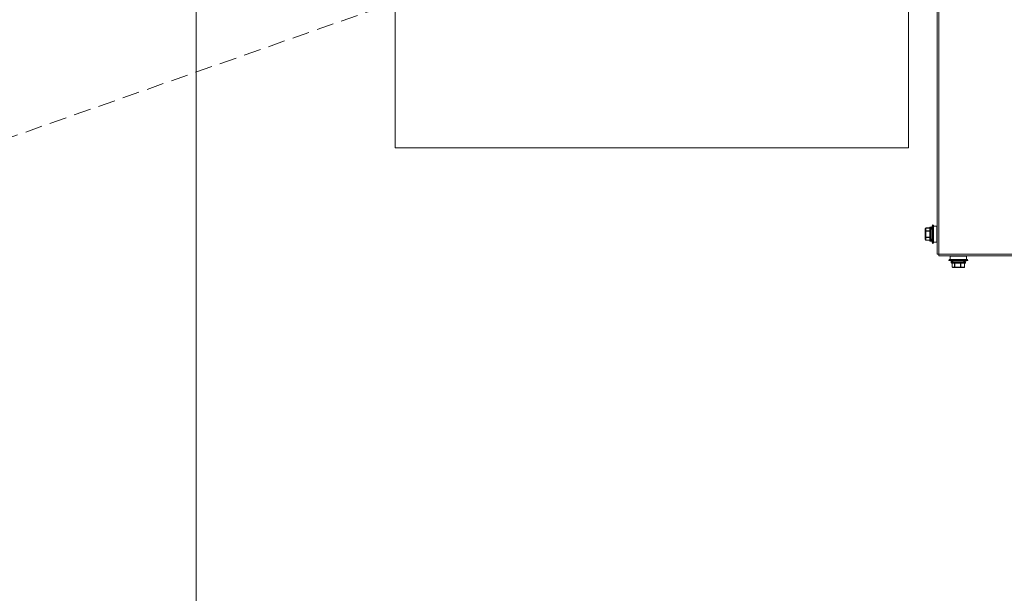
# Model space of a CAD drawing. Header units: millimetres. Extents: x -3034 to 546681, y -100001 to 133386.
# Tile 66 of 173: x 86403 to 87131, y -15708 to -15283. Entities that reach past the tile are written whole.
import ezdxf
from ezdxf import colors
from ezdxf.entities.mleader import LeaderData, LeaderLine
from ezdxf.lldxf.tags import DXFTag
from ezdxf.math import Vec2, Vec3

# ---------------------------------------------------------------- set-up
doc = ezdxf.new("R2010")
doc.units = ezdxf.units.MM
doc.linetypes.add('ACAD_ISO03W100', pattern=[150, 60, -90])
doc.linetypes.add('DASHED', pattern=[19.05, 12.7, -6.35])
for name, color, linetype in [('___INST__AR_podstawy', 3, 'Continuous'), ('ELEK CIENKIE', 80, 'Continuous'), ('ELEK ODGROMÓWKA', 214, 'Continuous'), ('FLUID-W11-INS', 7, 'Continuous')]:
    doc.layers.add(name, color=color, linetype=linetype)
doc.layers.add('A-widok', color=7, linetype='Continuous', lineweight=15)
doc.layers.add('PT - otworowanie niżej', color=2, linetype='Continuous', lineweight=18)
doc.styles.add('ROMANS-ITALIC', font='ariali.ttf', dxfattribs={"width": 0.7, "oblique": 12})
tags = doc.linetypes.add('DASH', pattern=[15, 10, -5]).pattern_tags.tags
tags[6:7] = [DXFTag(74, 4), DXFTag(75, 0), DXFTag(340, '0'), DXFTag(46, 0.0), DXFTag(50, 0.0), DXFTag(44, 0.0), DXFTag(45, 0.0)]
tags[4:5] = [DXFTag(74, 4), DXFTag(75, 0), DXFTag(340, '0'), DXFTag(46, 0.0), DXFTag(50, 0.0), DXFTag(44, 0.0), DXFTag(45, 0.0)]

# ---------------------------------------------------------------- blocks, each defined once
blk = doc.blocks.new('iglice')
at = {"layer": 'ELEK CIENKIE', "color": 232, "linetype": 'ACAD_ISO03W100', "ltscale": 3}
blk.add_circle((-27813.9, 9135.33), 7540, dxfattribs=at)
blk = doc.blocks.new('wentDACH')
at = {"color": 8, "linetype": 'Continuous', "lineweight": 9}
for p, q in [((-98952.86, 27944.11), (-98952.86, 28791.71)), ((-98951.66, 27944.11), (-98951.66, 28791.71)), ((-99354.17, 28651.4), (-99354.17, 28022.9)), ((-98974.17, 28651.4), (-98974.17, 28022.9)), ((-99354.17, 28022.9), (-98974.17, 28022.9)), ((-98961.66, 27962.83), (-98961.66, 27954.99)), ((-98961.62, 27962.98), (-98961.41, 27963.33)), ((-98961.62, 27962.91), (-98961.62, 27962.98)), ((-98961.62, 27961.57), (-98961.62, 27960.25)), ((-98961.15, 27961.05), (-98961.41, 27961.12)), ((-98961.36, 27961.73), (-98961.36, 27963.02)), ((-98958.26, 27963.48), (-98961.15, 27963.48)), ((-98961.15, 27963.44), (-98961.15, 27963.48)), ((-98958.26, 27963.44), (-98961.15, 27963.44)), ((-98958.26, 27961.31), (-98961.15, 27961.31)), ((-98961.15, 27961.05), (-98961.15, 27961.31)), ((-98958.26, 27961.05), (-98961.15, 27961.05)), ((-98958.26, 27963.86), (-98958.26, 27953.96)), ((-98957.96, 27964.16), (-98957.66, 27964.16)), ((-98957.96, 27964.16), (-98957.96, 27953.66)), ((-98957.66, 27953.66), (-98957.66, 27964.16)), ((-98957.36, 27953.96), (-98957.36, 27963.86)), ((-98956.34, 27965.91), (-98955.58, 27965.64)), ((-98956.34, 27965.91), (-98956.34, 27951.91)), ((-98955.58, 27965.64), (-98955.58, 27952.18)), ((-98955.58, 27964.91), (-98953.16, 27964.91)), ((-98953.16, 27964.91), (-98953.16, 27952.91)), ((-98961.66, 27960.2), (-98961.36, 27960.2)), ((-98961.36, 27957.62), (-98961.66, 27957.62)), ((-98961.36, 27960.2), (-98961.62, 27960.25)), ((-98961.62, 27957.57), (-98961.62, 27956.26)), ((-98961.62, 27954.84), (-98961.62, 27954.91)), ((-98961.62, 27954.84), (-98961.41, 27954.49)), ((-98961.15, 27956.77), (-98961.41, 27956.7)), ((-98961.36, 27960.2), (-98961.36, 27957.62)), ((-98961.36, 27956.09), (-98961.36, 27954.8)), ((-98958.26, 27956.77), (-98961.15, 27956.77)), ((-98961.15, 27956.51), (-98961.15, 27956.77)), ((-98958.26, 27956.51), (-98961.15, 27956.51)), ((-98958.26, 27954.38), (-98961.15, 27954.38)), ((-98961.15, 27954.34), (-98961.15, 27954.38)), ((-98958.26, 27954.34), (-98961.15, 27954.34)), ((-98957.96, 27953.66), (-98957.66, 27953.66)), ((-98956.34, 27951.91), (-98955.58, 27952.18)), ((-98955.58, 27952.91), (-98953.16, 27952.91)), ((-98951.66, 27944.11), (-98952.86, 27944.11)), ((-97905.36, 27944.11), (-98951.66, 27944.11)), ((-98951.66, 27942.91), (-98951.66, 27944.11)), ((-97905.36, 27942.91), (-98951.66, 27942.91)), ((-98944.16, 27939.43), (-98943.89, 27940.19)), ((-98930.16, 27939.43), (-98944.16, 27939.43)), ((-98930.42, 27940.19), (-98943.89, 27940.19)), ((-98931.16, 27942.61), (-98943.16, 27942.61)), ((-98943.16, 27940.19), (-98943.16, 27942.61)), ((-98931.16, 27940.19), (-98931.16, 27942.61)), ((-98930.16, 27939.43), (-98930.42, 27940.19)), ((-98931.91, 27938.11), (-98942.41, 27938.11)), ((-98942.41, 27937.81), (-98942.41, 27938.11)), ((-98942.41, 27937.81), (-98931.91, 27937.81)), ((-98932.21, 27938.41), (-98942.11, 27938.41)), ((-98942.11, 27937.51), (-98932.21, 27937.51)), ((-98941.7, 27937.51), (-98941.7, 27934.61)), ((-98941.67, 27934.61), (-98941.7, 27934.61)), ((-98941.67, 27937.51), (-98941.67, 27934.61)), ((-98941.53, 27934.34), (-98941.58, 27934.37)), ((-98941.58, 27934.37), (-98941.57, 27934.37)), ((-98941.46, 27934.29), (-98941.53, 27934.34)), ((-98941.4, 27934.25), (-98941.46, 27934.29)), ((-98941.34, 27934.22), (-98941.4, 27934.25)), ((-98940.34, 27934.41), (-98941.35, 27934.41)), ((-98941.32, 27934.21), (-98941.34, 27934.22)), ((-98941.23, 27934.15), (-98941.32, 27934.21)), ((-98941.32, 27934.21), (-98941.32, 27934.21)), ((-98941.22, 27934.15), (-98941.23, 27934.15)), ((-98941.22, 27934.15), (-98941.23, 27934.15)), ((-98941.22, 27934.15), (-98941.23, 27934.15)), ((-98933.24, 27934.11), (-98941.08, 27934.11)), ((-98940.18, 27934.15), (-98938.97, 27934.15)), ((-98940.02, 27937.51), (-98940.02, 27934.61)), ((-98939.78, 27934.61), (-98940.02, 27934.61)), ((-98939.78, 27937.51), (-98939.78, 27934.61)), ((-98938.94, 27934.41), (-98936.37, 27934.41)), ((-98936.31, 27934.15), (-98934.91, 27934.15)), ((-98935.54, 27937.51), (-98935.54, 27934.61)), ((-98935.26, 27934.61), (-98935.54, 27934.61)), ((-98935.26, 27937.51), (-98935.26, 27934.61)), ((-98934.75, 27934.41), (-98933.19, 27934.41)), ((-98933.09, 27934.15), (-98933.29, 27934.15)), ((-98933.09, 27934.15), (-98932.99, 27934.21)), ((-98933.01, 27934.25), (-98933.02, 27934.25)), ((-98933.01, 27934.25), (-98933.02, 27934.25)), ((-98932.98, 27934.22), (-98932.99, 27934.21)), ((-98932.92, 27934.25), (-98932.98, 27934.22)), ((-98932.85, 27934.29), (-98932.92, 27934.25)), ((-98932.79, 27934.34), (-98932.85, 27934.29)), ((-98932.74, 27934.37), (-98932.79, 27934.34)), ((-98932.74, 27934.37), (-98932.77, 27934.35)), ((-98932.74, 27934.37), (-98932.74, 27934.37)), ((-98932.68, 27937.51), (-98932.68, 27934.61)), ((-98932.62, 27934.61), (-98932.68, 27934.61)), ((-98932.62, 27937.51), (-98932.62, 27934.61)), ((-98931.91, 27937.81), (-98931.91, 27938.11))]:
    blk.add_line(p, q, dxfattribs=at)
for centre, radius, start, end in [((-98961.36, 27962.83), 0.3, 150, 180), ((-98961.43, 27962.76), 0.226, 170.36621, 179.96619), ((-98961.37, 27962.76), 0.29, 174.90777, 179.99503), ((-98961.43, 27962.76), 0.231, 160.90249, 170.36362), ((-98959.39, 27962.07), 2.38, 157.81943, 159.38354), ((-98961.15, 27963.18), 0.3, 90, 150), ((-98957.96, 27963.86), 0.3, 90, 180), ((-98957.66, 27963.86), 0.3, 0, 90), ((-98936.58, 27958.91), 20.96, 160.49012, 172.46093), ((-98961.37, 27955.06), 0.29, 180.0037, 184.59974), ((-98961.43, 27955.06), 0.226, 180.04026, 190.19775), ((-98961.37, 27955.06), 0.291, 184.60668, 194.43009), ((-98961.36, 27954.99), 0.3, 180, 210), ((-98961.43, 27955.06), 0.232, 190.201, 200.26092), ((-98961.36, 27955.06), 0.293, 194.49254, 210.41502), ((-98978.7, 28047.9), 91.94, 280.70559, 280.87042), ((-98959.37, 27955.76), 2.41, 200.61012, 202.16935), ((-98961.15, 27954.64), 0.3, 210, 270), ((-98957.96, 27953.96), 0.3, 180, 270), ((-98957.66, 27953.96), 0.3, 270, 0), ((-98936.58, 27958.91), 20.96, 187.53907, 199.50988), ((-98937.16, 27959.19), 20.96, 250.49012, 262.46093), ((-98937.16, 27959.19), 20.96, 277.53907, 289.50988), ((-98942.11, 27938.11), 0.3, 90, 180), ((-98942.11, 27937.81), 0.3, 180, 270), ((-98941.4, 27934.61), 0.3, 180, 233.57615), ((-98941.4, 27934.58), 0.277, 173.06635, 184.15947), ((-98941.43, 27934.57), 0.24, 229.04772, 231.41841), ((-98941.43, 27934.56), 0.238, 231.41866, 233.32145), ((-98940.48, 27935.66), 1.69, 239.95609, 243.66274), ((-98941.08, 27934.41), 0.3, 240, 270), ((-98941.07, 27934.36), 0.252, 268.30146, 269.99898), ((-98933.24, 27934.41), 0.3, 270, 300), ((-98932.92, 27934.61), 0.3, 306.42385, 0), ((-98932.21, 27938.11), 0.3, 0, 90), ((-98932.21, 27937.81), 0.3, 270, 0)]:
    blk.add_arc(centre, radius, start, end, dxfattribs=at)
for points in [[(-98961.62, 27962.91), (-98961.64, 27962.87), (-98961.65, 27962.83), (-98961.66, 27962.79)], [(-98961.62, 27960.25), (-98961.56, 27960.55), (-98961.49, 27960.84), (-98961.41, 27961.12)], [(-98961.36, 27960.2), (-98961.3, 27960.49), (-98961.23, 27960.77), (-98961.15, 27961.05)], [(-98961.41, 27956.7), (-98961.49, 27956.99), (-98961.56, 27957.28), (-98961.62, 27957.57)], [(-98961.15, 27956.77), (-98961.23, 27957.05), (-98961.3, 27957.33), (-98961.36, 27957.62)], [(-98941.22, 27934.15), (-98941.17, 27934.13), (-98941.12, 27934.11), (-98941.07, 27934.11)], [(-98938.97, 27934.15), (-98939.26, 27934.21), (-98939.55, 27934.27), (-98939.83, 27934.35)], [(-98938.94, 27934.41), (-98939.22, 27934.47), (-98939.5, 27934.53), (-98939.78, 27934.61)], [(-98935.54, 27934.61), (-98935.81, 27934.53), (-98936.09, 27934.47), (-98936.37, 27934.41)], [(-98935.44, 27934.35), (-98935.73, 27934.27), (-98936.01, 27934.21), (-98936.31, 27934.15)], [(-98932.74, 27934.38), (-98932.75, 27934.37), (-98932.76, 27934.36), (-98932.77, 27934.35)], [(-98932.71, 27934.42), (-98932.72, 27934.4), (-98932.73, 27934.39), (-98932.74, 27934.38)]]:
    blk.add_open_spline(points, degree=3, dxfattribs=at)
for points, knots in [([(-98961.36, 27961.73), (-98961.4, 27961.73), (-98961.47, 27961.72), (-98961.57, 27961.66), (-98961.64, 27961.57), (-98961.66, 27961.5), (-98961.66, 27961.47)], [0, 0, 0, 0, 0.266369, 0.523411, 0.766776, 1, 1, 1, 1]), ([(-98961.66, 27961.47), (-98961.66, 27961.49), (-98961.65, 27961.52), (-98961.63, 27961.55), (-98961.62, 27961.57)], [0, 0, 0, 0, 0.480242, 1, 1, 1, 1]), ([(-98961.64, 27962.84), (-98961.64, 27962.86), (-98961.61, 27962.92), (-98961.51, 27963), (-98961.42, 27963.02), (-98961.36, 27963.02)], [0, 0, 0, 0, 0.236651, 0.483944, 1, 1, 1, 1]), ([(-98961.36, 27963.02), (-98961.38, 27963.02), (-98961.44, 27963.02), (-98961.53, 27963), (-98961.59, 27962.95), (-98961.62, 27962.91)], [0, 0, 0, 0, 0.266728, 0.522071, 1, 1, 1, 1]), ([(-98961.62, 27961.57), (-98961.59, 27961.61), (-98961.51, 27961.69), (-98961.41, 27961.72), (-98961.36, 27961.73)], [0, 0, 0, 0, 0.491984, 1, 1, 1, 1]), ([(-98961.41, 27961.12), (-98961.43, 27961.16), (-98961.51, 27961.3), (-98961.58, 27961.45), (-98961.62, 27961.57)], [0, 0, 0, 0, 0.254892, 1, 1, 1, 1]), ([(-98961.59, 27962.97), (-98961.58, 27963), (-98961.53, 27963.12), (-98961.46, 27963.25), (-98961.41, 27963.33)], [0, 0, 0, 0, 0.246008, 1, 1, 1, 1]), ([(-98961.15, 27963.44), (-98961.18, 27963.45), (-98961.23, 27963.45), (-98961.31, 27963.43), (-98961.37, 27963.39), (-98961.4, 27963.35), (-98961.41, 27963.33)], [0, 0, 0, 0, 0.267241, 0.52245, 0.765558, 1, 1, 1, 1]), ([(-98961.15, 27961.31), (-98961.21, 27961.3), (-98961.31, 27961.26), (-98961.39, 27961.17), (-98961.41, 27961.12)], [0, 0, 0, 0, 0.504746, 1, 1, 1, 1]), ([(-98961.36, 27963.02), (-98961.34, 27963.06), (-98961.28, 27963.2), (-98961.21, 27963.34), (-98961.15, 27963.44)], [0, 0, 0, 0, 0.244998, 1, 1, 1, 1]), ([(-98961.15, 27961.31), (-98961.17, 27961.34), (-98961.25, 27961.48), (-98961.32, 27961.62), (-98961.36, 27961.73)], [0, 0, 0, 0, 0.255256, 1, 1, 1, 1]), ([(-98961.62, 27960.25), (-98961.62, 27960.25), (-98961.64, 27960.24), (-98961.66, 27960.22), (-98961.66, 27960.2)], [0, 0, 0, 0, 0.320641, 1, 1, 1, 1]), ([(-98961.66, 27957.62), (-98961.66, 27957.61), (-98961.65, 27957.59), (-98961.63, 27957.58), (-98961.62, 27957.57)], [0, 0, 0, 0, 0.200632, 1, 1, 1, 1]), ([(-98961.62, 27956.26), (-98961.63, 27956.27), (-98961.65, 27956.3), (-98961.66, 27956.34), (-98961.66, 27956.35)], [0, 0, 0, 0, 0.519684, 1, 1, 1, 1]), ([(-98961.66, 27956.35), (-98961.66, 27956.32), (-98961.64, 27956.25), (-98961.57, 27956.16), (-98961.47, 27956.11), (-98961.4, 27956.09), (-98961.36, 27956.09)], [0, 0, 0, 0, 0.233383, 0.47687, 0.733878, 1, 1, 1, 1]), ([(-98961.36, 27954.8), (-98961.42, 27954.8), (-98961.54, 27954.83), (-98961.62, 27954.93), (-98961.64, 27954.98)], [0, 0, 0, 0, 0.519404, 1, 1, 1, 1]), ([(-98961.62, 27956.26), (-98961.6, 27956.29), (-98961.54, 27956.45), (-98961.47, 27956.59), (-98961.41, 27956.7)], [0, 0, 0, 0, 0.244927, 1, 1, 1, 1]), ([(-98961.36, 27956.09), (-98961.38, 27956.09), (-98961.44, 27956.11), (-98961.51, 27956.14), (-98961.57, 27956.19), (-98961.6, 27956.23), (-98961.62, 27956.26)], [0, 0, 0, 0, 0.25328, 0.508466, 0.758593, 1, 1, 1, 1]), ([(-98961.62, 27954.91), (-98961.59, 27954.87), (-98961.51, 27954.81), (-98961.41, 27954.8), (-98961.36, 27954.8)], [0, 0, 0, 0, 0.479185, 1, 1, 1, 1]), ([(-98961.41, 27954.49), (-98961.43, 27954.52), (-98961.5, 27954.64), (-98961.56, 27954.76), (-98961.59, 27954.85)], [0, 0, 0, 0, 0.2544, 1, 1, 1, 1]), ([(-98961.15, 27956.51), (-98961.21, 27956.52), (-98961.31, 27956.57), (-98961.39, 27956.65), (-98961.41, 27956.7)], [0, 0, 0, 0, 0.504746, 1, 1, 1, 1]), ([(-98961.15, 27954.38), (-98961.18, 27954.37), (-98961.23, 27954.37), (-98961.31, 27954.39), (-98961.37, 27954.43), (-98961.4, 27954.47), (-98961.41, 27954.49)], [0, 0, 0, 0, 0.267241, 0.52245, 0.765558, 1, 1, 1, 1]), ([(-98961.36, 27956.09), (-98961.34, 27956.13), (-98961.28, 27956.27), (-98961.21, 27956.41), (-98961.15, 27956.51)], [0, 0, 0, 0, 0.244993, 1, 1, 1, 1]), ([(-98961.15, 27954.38), (-98961.17, 27954.41), (-98961.25, 27954.55), (-98961.32, 27954.69), (-98961.36, 27954.8)], [0, 0, 0, 0, 0.255188, 1, 1, 1, 1]), ([(-98941.35, 27934.41), (-98941.37, 27934.42), (-98941.49, 27934.48), (-98941.59, 27934.56), (-98941.67, 27934.61)], [0, 0, 0, 0, 0.241582, 1, 1, 1, 1]), ([(-98941.67, 27934.56), (-98941.67, 27934.53), (-98941.66, 27934.46), (-98941.61, 27934.41), (-98941.59, 27934.38)], [0, 0, 0, 0, 0.508798, 1, 1, 1, 1]), ([(-98941.08, 27934.11), (-98941.11, 27934.11), (-98941.18, 27934.13), (-98941.27, 27934.2), (-98941.33, 27934.3), (-98941.35, 27934.37), (-98941.35, 27934.41)], [0, 0, 0, 0, 0.240762, 0.487172, 0.741052, 1, 1, 1, 1]), ([(-98941.35, 27934.41), (-98941.35, 27934.38), (-98941.35, 27934.33), (-98941.31, 27934.24), (-98941.26, 27934.18), (-98941.22, 27934.15)], [0, 0, 0, 0, 0.261028, 0.513901, 1, 1, 1, 1]), ([(-98940.02, 27934.61), (-98940.04, 27934.59), (-98940.15, 27934.52), (-98940.26, 27934.45), (-98940.34, 27934.41)], [0, 0, 0, 0, 0.258735, 1, 1, 1, 1]), ([(-98940.34, 27934.41), (-98940.34, 27934.37), (-98940.33, 27934.29), (-98940.27, 27934.19), (-98940.18, 27934.13), (-98940.1, 27934.11), (-98940.07, 27934.11)], [0, 0, 0, 0, 0.259367, 0.513304, 0.759466, 1, 1, 1, 1]), ([(-98940.18, 27934.15), (-98940.22, 27934.18), (-98940.3, 27934.25), (-98940.34, 27934.36), (-98940.34, 27934.41)], [0, 0, 0, 0, 0.497181, 1, 1, 1, 1]), ([(-98939.83, 27934.35), (-98939.86, 27934.33), (-98939.97, 27934.26), (-98940.09, 27934.19), (-98940.18, 27934.15)], [0, 0, 0, 0, 0.258128, 1, 1, 1, 1]), ([(-98940.07, 27934.11), (-98940.09, 27934.11), (-98940.13, 27934.12), (-98940.16, 27934.14), (-98940.18, 27934.15)], [0, 0, 0, 0, 0.487547, 1, 1, 1, 1]), ([(-98940.02, 27934.61), (-98940.01, 27934.56), (-98939.97, 27934.45), (-98939.88, 27934.38), (-98939.83, 27934.35)], [0, 0, 0, 0, 0.499375, 1, 1, 1, 1]), ([(-98939.78, 27934.61), (-98939.79, 27934.59), (-98939.8, 27934.54), (-98939.81, 27934.47), (-98939.83, 27934.41), (-98939.83, 27934.37), (-98939.83, 27934.35)], [0, 0, 0, 0, 0.311011, 0.595499, 0.831048, 1, 1, 1, 1]), ([(-98938.94, 27934.41), (-98938.94, 27934.38), (-98938.95, 27934.35), (-98938.96, 27934.3), (-98938.97, 27934.25), (-98938.97, 27934.2), (-98938.97, 27934.17), (-98938.97, 27934.15)], [0, 0, 0, 0, 0.303771, 0.44908, 0.585232, 0.822263, 1, 1, 1, 1]), ([(-98938.97, 27934.15), (-98938.96, 27934.14), (-98938.94, 27934.12), (-98938.92, 27934.11), (-98938.9, 27934.11)], [0, 0, 0, 0, 0.549607, 1, 1, 1, 1]), ([(-98938.9, 27934.11), (-98938.91, 27934.11), (-98938.91, 27934.12), (-98938.92, 27934.14), (-98938.93, 27934.16), (-98938.93, 27934.22), (-98938.94, 27934.3), (-98938.94, 27934.37), (-98938.94, 27934.41)], [0, 0, 0, 0, 0.030416, 0.090737, 0.183718, 0.306963, 0.625593, 1, 1, 1, 1]), ([(-98936.31, 27934.15), (-98936.32, 27934.19), (-98936.34, 27934.27), (-98936.36, 27934.36), (-98936.37, 27934.41)], [0, 0, 0, 0, 0.423222, 1, 1, 1, 1]), ([(-98936.37, 27934.41), (-98936.37, 27934.37), (-98936.37, 27934.3), (-98936.37, 27934.22), (-98936.36, 27934.16), (-98936.35, 27934.14), (-98936.35, 27934.12), (-98936.34, 27934.11), (-98936.34, 27934.11)], [0, 0, 0, 0, 0.374745, 0.693331, 0.816493, 0.909374, 0.969614, 1, 1, 1, 1]), ([(-98936.34, 27934.11), (-98936.33, 27934.11), (-98936.32, 27934.12), (-98936.31, 27934.14), (-98936.31, 27934.15)], [0, 0, 0, 0, 0.363754, 1, 1, 1, 1]), ([(-98935.54, 27934.61), (-98935.53, 27934.59), (-98935.51, 27934.54), (-98935.49, 27934.46), (-98935.47, 27934.4), (-98935.45, 27934.37), (-98935.44, 27934.35)], [0, 0, 0, 0, 0.300908, 0.581887, 0.820768, 1, 1, 1, 1]), ([(-98935.26, 27934.61), (-98935.27, 27934.56), (-98935.3, 27934.48), (-98935.38, 27934.4), (-98935.42, 27934.37), (-98935.44, 27934.35)], [0, 0, 0, 0, 0.51005, 0.761442, 1, 1, 1, 1]), ([(-98934.91, 27934.15), (-98934.95, 27934.16), (-98935.14, 27934.22), (-98935.31, 27934.3), (-98935.44, 27934.35)], [0, 0, 0, 0, 0.246802, 1, 1, 1, 1]), ([(-98934.75, 27934.41), (-98934.8, 27934.42), (-98934.97, 27934.48), (-98935.14, 27934.56), (-98935.26, 27934.61)], [0, 0, 0, 0, 0.246931, 1, 1, 1, 1]), ([(-98934.99, 27934.11), (-98934.96, 27934.11), (-98934.89, 27934.13), (-98934.82, 27934.2), (-98934.76, 27934.3), (-98934.75, 27934.37), (-98934.75, 27934.41)], [0, 0, 0, 0, 0.223573, 0.463515, 0.72475, 1, 1, 1, 1]), ([(-98934.91, 27934.15), (-98934.92, 27934.14), (-98934.95, 27934.12), (-98934.98, 27934.11), (-98934.99, 27934.11)], [0, 0, 0, 0, 0.531148, 1, 1, 1, 1]), ([(-98934.75, 27934.41), (-98934.75, 27934.38), (-98934.77, 27934.33), (-98934.8, 27934.26), (-98934.85, 27934.2), (-98934.89, 27934.16), (-98934.91, 27934.15)], [0, 0, 0, 0, 0.257256, 0.515244, 0.76439, 1, 1, 1, 1]), ([(-98933.19, 27934.41), (-98933.19, 27934.37), (-98933.2, 27934.3), (-98933.25, 27934.2), (-98933.33, 27934.13), (-98933.4, 27934.11), (-98933.43, 27934.11)], [0, 0, 0, 0, 0.275505, 0.536765, 0.776581, 1, 1, 1, 1]), ([(-98933.43, 27934.11), (-98933.39, 27934.11), (-98933.34, 27934.12), (-98933.3, 27934.14), (-98933.29, 27934.15)], [0, 0, 0, 0, 0.747397, 1, 1, 1, 1]), ([(-98933.29, 27934.15), (-98933.25, 27934.18), (-98933.19, 27934.26), (-98933.18, 27934.36), (-98933.19, 27934.41)], [0, 0, 0, 0, 0.46907, 1, 1, 1, 1]), ([(-98933.02, 27934.25), (-98933.04, 27934.24), (-98933.13, 27934.2), (-98933.22, 27934.17), (-98933.29, 27934.15)], [0, 0, 0, 0, 0.251445, 1, 1, 1, 1]), ([(-98932.68, 27934.61), (-98932.72, 27934.59), (-98932.89, 27934.52), (-98933.06, 27934.45), (-98933.19, 27934.41)], [0, 0, 0, 0, 0.253215, 1, 1, 1, 1]), ([(-98932.77, 27934.35), (-98932.79, 27934.35), (-98932.87, 27934.31), (-98932.95, 27934.27), (-98933.01, 27934.25)], [0, 0, 0, 0, 0.251423, 1, 1, 1, 1]), ([(-98932.99, 27934.21), (-98932.97, 27934.22), (-98932.9, 27934.26), (-98932.82, 27934.31), (-98932.77, 27934.35)], [0, 0, 0, 0, 0.244023, 1, 1, 1, 1]), ([(-98932.68, 27934.61), (-98932.68, 27934.6), (-98932.67, 27934.53), (-98932.68, 27934.46), (-98932.71, 27934.42)], [0, 0, 0, 0, 0.267465, 1, 1, 1, 1])]:
    blk.add_open_spline(points, degree=3, knots=knots, dxfattribs=at)
at = {"layer": 'FLUID-W11-INS', "color": 8, "linetype": 'DASHED', "lineweight": 9}
blk.add_line((-100364.51, 27775.58, 5387.43), (-99374.16, 28123.58, 5387.43), dxfattribs=at)

msp = doc.modelspace()

# ---------------------------------------------------------------- linework, layer by layer
at = {"layer": 'A-widok', "color": 252, "linetype": 'DASH', "ltscale": 15, "true_color": 0x939393}
msp.add_lwpolyline([(86533.102, -15958.032), (90733.102, -15958.032), (90733.102, -13658.032), (86533.102, -13658.032)], close=True, dxfattribs=at)

# ---------------------------------------------------------------- block references
at = {"layer": '___INST__AR_podstawy', "color": 210, "lineweight": 40}
msp.add_blockref('wentDACH', (186034.592, -43400.942), dxfattribs=at)
at = {"layer": 'ELEK ODGROMÓWKA'}
msp.add_blockref('iglice', (111335.99, -24243.943), dxfattribs=at)

# ---------------------------------------------------------------- leaders
at = {"layer": 'PT - otworowanie niżej'}
ml = msp.add_multileader_mtext('Standard', dxfattribs=at)
ml.set_content('2 szt. o. p 35X35', color=256, style='ROMANS-ITALIC')
ml.set_leader_properties()
ml.build(insert=Vec2(0, 0))
ml.multileader.update_dxf_attribs({"has_text_frame": 1, "text_right_attachment_type": 5, "text_top_attachment_type": 0, "text_bottom_attachment_type": 0, "dogleg_length": 20, "arrow_head_size": 150})
ctx = ml.context
ctx.base_point, ctx.char_height, ctx.arrow_head_size, ctx.landing_gap_size, ctx.plane_origin = Vec3(86902.947, -15959.04), 120, 150, 50, Vec3(86017.382, -16889.723)
ctx.right_attachment, ctx.text_align_type = 5, 2
notes = []
notes.append((ctx, [(1, (1, 1, 0), (86702.947, -15959.04), (1, 0), 200, [(1, [(85456.748, -14804.201), (85456.748, -15431.27)], 256, [])])]))
ctx.mtext.insert, ctx.mtext.alignment, ctx.mtext.line_spacing_factor, ctx.mtext.flow_direction = Vec3(87854.256, -15882.382), 3, 0.8, 5
for ctx, leaders in notes:
    for number, flags, end, landing, length, lines in leaders:
        leader = LeaderData()
        leader.index, (leader.has_last_leader_line, leader.has_dogleg_vector, leader.attachment_direction) = number, flags
        leader.last_leader_point, leader.dogleg_vector, leader.dogleg_length = Vec3(end), Vec3(landing), length
        for number, points, colour, breaks in lines:
            line = LeaderLine()
            line.index, line.vertices, line.color, line.breaks = number, Vec3.list(points), colors.encode_raw_color(colour), breaks
            leader.lines.append(line)
        ctx.leaders.append(leader)

doc.saveas('drawing.dxf')
